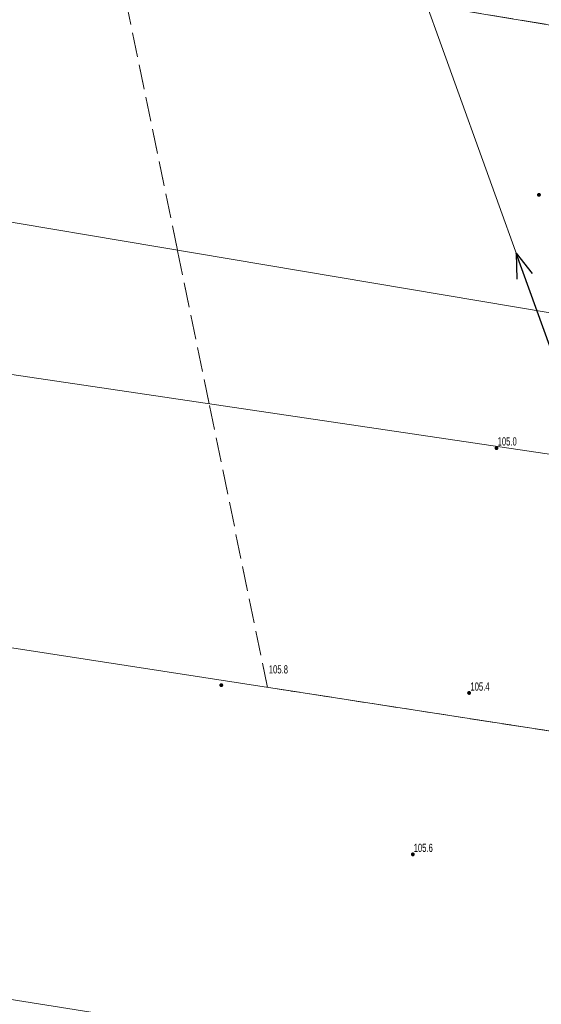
# Model space of a CAD drawing. Header units: inches. Extents: x 6497603 to 6502483, y 5925790 to 5934357.
# Tile 196 of 256: x 6500901 to 6500948, y 5926423 to 5926512. Entities that reach past the tile are written whole.
import ezdxf

# ---------------------------------------------------------------- set-up
doc = ezdxf.new("R2010")
doc.units = ezdxf.units.IN
doc.header["$MEASUREMENT"] = 0
for name, pattern in [('219-1000', [0, 0]), ('egkk-1000', [3, 2.25, -0.75]), ('egug-1000', [1.5, 0.75, -0.75]), ('suep_nn_1000', [0, 0])]:
    doc.linetypes.add(name, pattern=pattern)
for name, color, linetype in [('217-kontur klasyfikacyjny', 7, 'Continuous'), ('218-kontur użytku gruntowego', 7, 'Continuous'), ('219-działka ewidencyjna', 7, 'Continuous'), ('pikieta naturalna', 7, 'Continuous'), ('pikieta naturalna-Atr2', 7, 'Continuous'), ('przewód elektroenergetyczny niskiego napięcia', 7, 'Continuous')]:
    doc.layers.add(name, color=color, linetype=linetype)
doc.styles.get("Standard").update_dxf_attribs({"font": 'arial.ttf'})

# ---------------------------------------------------------------- blocks, each defined once
blk = doc.blocks.new('PW01')
at = {"linetype": 'Continuous', "lineweight": 13}
h = blk.add_hatch(color=0, dxfattribs=at)
edge = h.paths.add_edge_path()
edge.add_arc((0, 0), 0.18, 0, 360)
blk = doc.blocks.new('SUEP1')
at = {"color": 0, "linetype": 'Continuous'}
for p, q in [((0, 0), (7.5, 0)), ((7.5, 0), (5.25, 0.75)), ((7.5, 0), (5.25, -0.75)), ((7.5, 0), (22.5, 0)), ((22.5, 0), (20.25, 0.75)), ((22.5, 0), (20.25, -0.75))]:
    blk.add_line(p, q, dxfattribs=at)

msp = doc.modelspace()

# ---------------------------------------------------------------- linework, layer by layer
at = {"layer": '217-kontur klasyfikacyjny', "color": 3, "linetype": 'egkk-1000', "lineweight": 18, "flags": 128}
for points in [[(6500914.96, 5926491.31), (6500909.36, 5926518.43)], [(6500966.26, 5926508.94), (6500912.08, 5926517.98)], [(6500917.84, 5926477.3), (6500914.96, 5926491.31)], [(6500923.18, 5926451.43), (6500917.84, 5926477.3)], [(6500955.73, 5926446.4), (6500923.18, 5926451.43)]]:
    msp.add_lwpolyline(points, dxfattribs=at)
at = {"layer": '218-kontur użytku gruntowego', "color": 3, "linetype": 'egug-1000', "lineweight": 18, "flags": 128}
for points in [[(6500914.96, 5926491.31), (6500909.36, 5926518.43)], [(6500966.26, 5926508.94), (6500912.08, 5926517.98)], [(6500917.84, 5926477.3), (6500914.96, 5926491.31)], [(6500923.18, 5926451.43), (6500917.84, 5926477.3)], [(6500955.73, 5926446.4), (6500923.18, 5926451.43)]]:
    msp.add_lwpolyline(points, dxfattribs=at)
at = {"layer": '219-działka ewidencyjna', "color": 3, "linetype": '219-1000', "lineweight": 18, "flags": 128}
for points in [[(6500966.26, 5926508.94), (6500760.58, 5926543.24)], [(6500961.94, 5926483.39), (6500848.47, 5926502.5)], [(6500959.95, 5926471.05), (6500846.92, 5926487.81)], [(6500955.73, 5926446.4), (6500843.59, 5926463.73)], [(6500950.44, 5926414.92), (6500863.47, 5926428.74)]]:
    msp.add_lwpolyline(points, dxfattribs=at)
at = {"layer": 'przewód elektroenergetyczny niskiego napięcia', "color": 1, "linetype": 'suep_nn_1000', "lineweight": 18, "flags": 128}
msp.add_lwpolyline([(6500953.47, 5926469.86), (6500923.1, 5926554.18)], dxfattribs=at)

# ---------------------------------------------------------------- block references
at = {"layer": 'pikieta naturalna', "color": 7, "linetype": 'Continuous', "lineweight": 13}
for p in [(6500947.92, 5926496.35), (6500944.05, 5926473.25), (6500918.96, 5926451.63), (6500941.55, 5926450.92), (6500936.42, 5926436.2)]:
    msp.add_blockref('PW01', p, dxfattribs=at)
at = {"layer": 'przewód elektroenergetyczny niskiego napięcia', "color": 1, "linetype": 'Continuous', "lineweight": 18, "rotation": 109.808}
msp.add_blockref('SUEP1', (6500953.47, 5926469.86), dxfattribs=at)

# ---------------------------------------------------------------- texts
at = {"layer": 'pikieta naturalna-Atr2', "color": 7, "width": 0.667}
for s, p in [('105.0', (6500944.15, 5926473.49)), ('105.8', (6500923.29, 5926452.7)), ('105.4', (6500941.67, 5926451.13)), ('105.6', (6500936.5, 5926436.42))]:
    msp.add_text(s, height=0.75, dxfattribs=at).set_placement(p)

doc.saveas('drawing.dxf')
